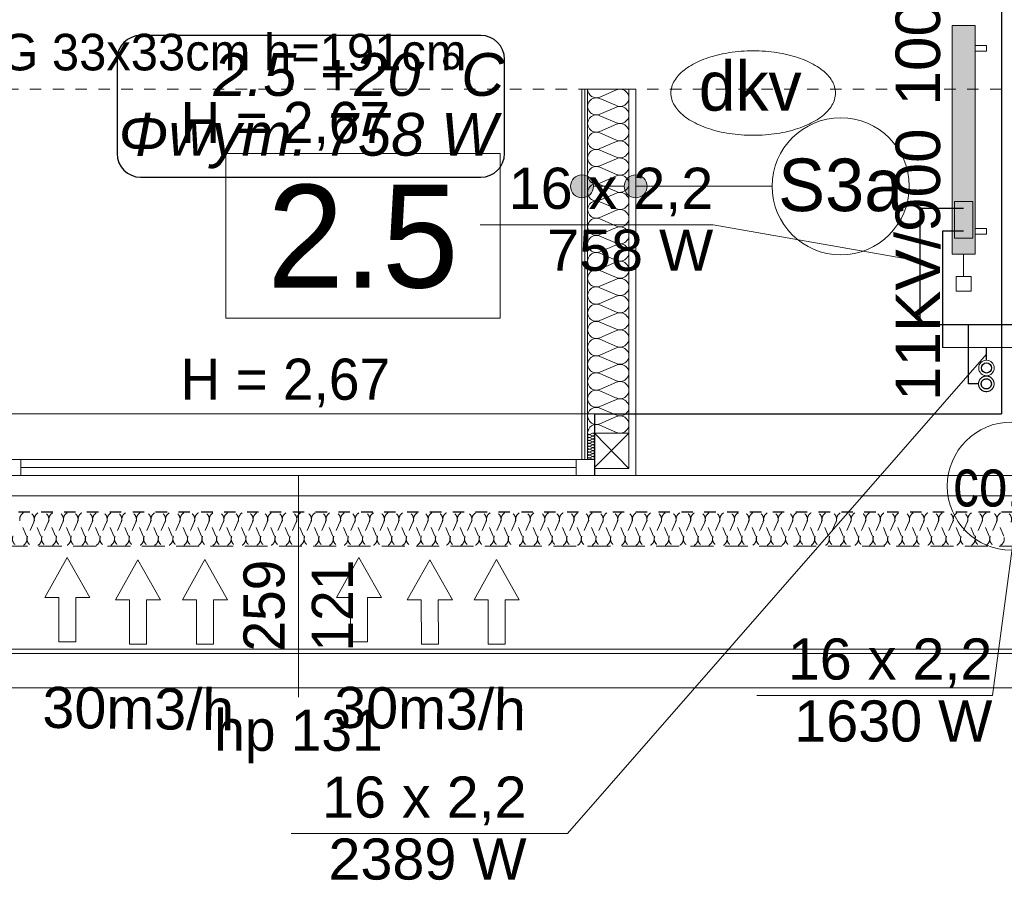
# Model space of a CAD drawing. Header units: millimetres. Extents: x -17429 to 155243, y -2908 to 188569.
# Tile 96 of 113: x 6900 to 11207, y 129854 to 133620. Entities that reach past the tile are written whole.
import ezdxf
from ezdxf.lldxf.tags import DXFTag

# ---------------------------------------------------------------- set-up
doc = ezdxf.new("R2010")
doc.units = ezdxf.units.MM
doc.header["$MEASUREMENT"] = 0
for name, pattern in [('Hidden Line', [100, 50, -50]), ('Hidden Line copy', [80, 40, -40]), ('Krawędzie ukryte', [150, 100, -50]), ('PHANTOM', [2.5, 1.25, -0.25, 0.25, -0.25, 0.25, -0.25])]:
    doc.linetypes.add(name, pattern=pattern)
doc.layers.get('0').update_dxf_attribs({"lineweight": 5})
for name, color, linetype in [('#opisy', 7, 'Continuous'), ('#podkład', 252, 'Continuous'), ('Arch ocieplenie', 252, 'Continuous'), ('Arch opisy', 252, 'Continuous'), ('IS_Armatura_podłączeniowa_grz._dolnozas.', 255, 'SOLID'), ('IS_Armatura_Therm', 7, 'SOLID'), ('IS_Grafika', 7, 'SOLID'), ('IS_Grzejniki_Plan_rzut', 7, 'SOLID'), ('IS_Opisy_działek_Therm', 7, 'SOLID'), ('IS_Powrót', 5, 'DASH'), ('IS_Text_Konstrukcji', 7, 'Continuous'), ('IS_Text_Odbiornikow_Therm', 7, 'Continuous'), ('IS_Zasilanie', 1, 'SOLID')]:
    doc.layers.add(name, color=color, linetype=linetype)
for name, color, linetype, lineweight in [('#piony', 7, 'Continuous', 5), ('Arch ocieplenie_Nr_Pióra__24', 252, 'Continuous', 13), ('Arch opisy_Nr_Pióra__1', 252, 'Continuous', 25), ('Arch opisy_Nr_Pióra__21', 252, 'Continuous', 13), ('Arch ściany działowe_Nr_Pióra__5', 7, 'Continuous', 13), ('INWENT DACH_Nr_Pióra__21', 7, 'Continuous', 13), ('INWENT OPISY_Nr_Pióra__21', 252, 'Continuous', 13), ('INWENT OPISY_Nr_Pióra__7', 252, 'Continuous', 13), ('INWENT. OKNA_Nr_Pióra__5', 7, 'Continuous', 13), ('INWENT.ŚCIANY_Nr_Pióra__1', 252, 'Continuous', 25), ('INWENT.ŚCIANY_Nr_Pióra__21', 7, 'Continuous', 13)]:
    doc.layers.add(name, color=color, linetype=linetype, lineweight=lineweight)
doc.layers.add('arch izolacje_Nr_Pióra__3', color=7, linetype='Continuous', lineweight=13, true_color=0xff6600)
doc.layers.add('Arch ocieplenie_Nr_Pióra__22', color=7, linetype='Continuous', lineweight=9, true_color=0x7f7f7f)
doc.styles.add('ARIAL', font='arial.ttf', dxfattribs={"width": 0.75})
doc.styles.add('GENERATED_STYLE_2', font='txt')
doc.styles.add('GENERATED_STYLE_3', font='txt')
doc.styles.add('GENERATED_STYLE_4', font='txt')
doc.styles.add('GENERATED_STYLE_6', font='txt')
doc.styles.add('MtXpl_Arial', font='txt', dxfattribs={"height": 0.2})
doc.styles.get("Standard").update_dxf_attribs({"font": 'arial.ttf', "bigfont": 'BIGFONT.SHX'})
tags = doc.linetypes.add('DASH', pattern=[15, 10, -5]).pattern_tags.tags
tags[6:7] = [DXFTag(74, 4), DXFTag(75, 0), DXFTag(340, '0'), DXFTag(46, 0.0), DXFTag(50, 0.0), DXFTag(44, 0.0), DXFTag(45, 0.0)]
tags[4:5] = [DXFTag(74, 4), DXFTag(75, 0), DXFTag(340, '0'), DXFTag(46, 0.0), DXFTag(50, 0.0), DXFTag(44, 0.0), DXFTag(45, 0.0)]
tags = doc.linetypes.add('SOLID', pattern=[10, 10, 0]).pattern_tags.tags
tags[6:7] = [DXFTag(74, 4), DXFTag(75, 0), DXFTag(340, '0'), DXFTag(46, 0.0), DXFTag(50, 0.0), DXFTag(44, 0.0), DXFTag(45, 0.0)]
tags[4:5] = [DXFTag(74, 4), DXFTag(75, 0), DXFTag(340, '0'), DXFTag(46, 0.0), DXFTag(50, 0.0), DXFTag(44, 0.0), DXFTag(45, 0.0)]

# ---------------------------------------------------------------- blocks, each defined once
blk = doc.blocks.new('Izolacja cieplna 14_123', base_point=(32134.1, 131465.8))
at = {"layer": 'Arch ocieplenie_Nr_Pióra__22', "linetype": 'Hidden Line copy'}
for p, q in [((6929, 131360.5), (6902.4, 131421.1)), ((6960.9, 131421.1), (6934.4, 131360.5)), ((6992.8, 131360.5), (6966.3, 131421.1)), ((7024.7, 131421.1), (6998.2, 131360.5)), ((7056.6, 131360.5), (7030.1, 131421.1)), ((7088.5, 131421.1), (7062, 131360.5)), ((7120.4, 131360.5), (7093.9, 131421.1)), ((7152.3, 131421.1), (7125.8, 131360.5)), ((7184.2, 131360.5), (7157.7, 131421.1)), ((7216.1, 131421.1), (7189.6, 131360.5)), ((7248, 131360.5), (7221.5, 131421.1)), ((7279.9, 131421.1), (7253.4, 131360.5)), ((7311.8, 131360.5), (7285.3, 131421.1)), ((7343.7, 131421.1), (7317.2, 131360.5)), ((7375.6, 131360.5), (7349.1, 131421.1)), ((7407.5, 131421.1), (7381, 131360.5)), ((7439.4, 131360.5), (7412.9, 131421.1)), ((7471.3, 131421.1), (7444.8, 131360.5)), ((7503.2, 131360.5), (7476.7, 131421.1)), ((7535.1, 131421.1), (7508.6, 131360.5)), ((7567, 131360.5), (7540.5, 131421.1)), ((7598.9, 131421.1), (7572.4, 131360.5)), ((7630.8, 131360.5), (7604.3, 131421.1)), ((7662.7, 131421.1), (7636.2, 131360.5)), ((7694.6, 131360.5), (7668.1, 131421.1)), ((7726.5, 131421.1), (7700, 131360.5)), ((7758.4, 131360.5), (7731.9, 131421.1)), ((7790.3, 131421.1), (7763.8, 131360.5)), ((7822.2, 131360.5), (7795.7, 131421.1)), ((7854.1, 131421.1), (7827.6, 131360.5)), ((7886, 131360.5), (7859.5, 131421.1)), ((7917.9, 131421.1), (7891.4, 131360.5)), ((7949.8, 131360.5), (7923.3, 131421.1)), ((7981.7, 131421.1), (7955.2, 131360.5)), ((8013.7, 131360.5), (7987.1, 131421.1)), ((8045.6, 131421.1), (8019, 131360.5)), ((8077.5, 131360.5), (8050.9, 131421.1)), ((8109.4, 131421.1), (8082.8, 131360.5)), ((8141.3, 131360.5), (8114.7, 131421.1)), ((8173.2, 131421.1), (8146.6, 131360.5)), ((8205.1, 131360.5), (8178.5, 131421.1)), ((8237, 131421.1), (8210.4, 131360.5)), ((8268.9, 131360.5), (8242.3, 131421.1)), ((8300.8, 131421.1), (8274.2, 131360.5)), ((8332.7, 131360.5), (8306.1, 131421.1)), ((8364.6, 131421.1), (8338, 131360.5)), ((8396.5, 131360.5), (8369.9, 131421.1)), ((8428.4, 131421.1), (8401.8, 131360.5)), ((8460.3, 131360.5), (8433.7, 131421.1)), ((8492.2, 131421.1), (8465.6, 131360.5)), ((8524.1, 131360.5), (8497.5, 131421.1)), ((8556, 131421.1), (8529.4, 131360.5)), ((8587.9, 131360.5), (8561.3, 131421.1)), ((8619.8, 131421.1), (8593.2, 131360.5)), ((8651.7, 131360.5), (8625.1, 131421.1)), ((8683.6, 131421.1), (8657, 131360.5)), ((8715.5, 131360.5), (8688.9, 131421.1)), ((8747.4, 131421.1), (8720.9, 131360.5)), ((8779.3, 131360.5), (8752.8, 131421.1)), ((8811.2, 131421.1), (8784.7, 131360.5)), ((8843.1, 131360.5), (8816.6, 131421.1)), ((8875, 131421.1), (8848.5, 131360.5)), ((8906.9, 131360.5), (8880.4, 131421.1)), ((8938.8, 131421.1), (8912.3, 131360.5)), ((8970.7, 131360.5), (8944.2, 131421.1)), ((9002.6, 131421.1), (8976.1, 131360.5)), ((9034.5, 131360.5), (9008, 131421.1)), ((9066.4, 131421.1), (9039.9, 131360.5)), ((9098.3, 131360.5), (9071.8, 131421.1)), ((9130.2, 131421.1), (9103.7, 131360.5)), ((9162.1, 131360.5), (9135.6, 131421.1)), ((9194, 131421.1), (9167.5, 131360.5)), ((9225.9, 131360.5), (9199.4, 131421.1)), ((9257.8, 131421.1), (9231.3, 131360.5)), ((9289.7, 131360.5), (9263.2, 131421.1)), ((9321.6, 131421.1), (9295.1, 131360.5)), ((9353.5, 131360.5), (9327, 131421.1)), ((9385.4, 131421.1), (9358.9, 131360.5)), ((9417.3, 131360.5), (9390.8, 131421.1)), ((9449.2, 131421.1), (9422.7, 131360.5)), ((9481.1, 131360.5), (9454.6, 131421.1)), ((9513, 131421.1), (9486.5, 131360.5)), ((9544.9, 131360.5), (9518.4, 131421.1)), ((9576.8, 131421.1), (9550.3, 131360.5)), ((9608.7, 131360.5), (9582.2, 131421.1)), ((9640.6, 131421.1), (9614.1, 131360.5)), ((9672.5, 131360.5), (9646, 131421.1)), ((9704.4, 131421.1), (9677.9, 131360.5)), ((9736.3, 131360.5), (9709.8, 131421.1)), ((9768.2, 131421.1), (9741.7, 131360.5)), ((9800.1, 131360.5), (9773.6, 131421.1)), ((9832.1, 131421.1), (9805.5, 131360.5)), ((9864, 131360.5), (9837.4, 131421.1)), ((9895.9, 131421.1), (9869.3, 131360.5)), ((9927.8, 131360.5), (9901.2, 131421.1)), ((9959.7, 131421.1), (9933.1, 131360.5)), ((9991.6, 131360.5), (9965, 131421.1)), ((10023.5, 131421.1), (9996.9, 131360.5)), ((10055.4, 131360.5), (10028.8, 131421.1)), ((10087.3, 131421.1), (10060.7, 131360.5)), ((10119.2, 131360.5), (10092.6, 131421.1)), ((10151.1, 131421.1), (10124.5, 131360.5)), ((10183, 131360.5), (10156.4, 131421.1)), ((10214.9, 131421.1), (10188.3, 131360.5)), ((10246.8, 131360.5), (10220.2, 131421.1)), ((10278.7, 131421.1), (10252.1, 131360.5)), ((10310.6, 131360.5), (10284, 131421.1)), ((10342.5, 131421.1), (10315.9, 131360.5)), ((10374.4, 131360.5), (10347.8, 131421.1)), ((10406.3, 131421.1), (10379.7, 131360.5)), ((10438.2, 131360.5), (10411.6, 131421.1)), ((10470.1, 131421.1), (10443.5, 131360.5)), ((10502, 131360.5), (10475.4, 131421.1)), ((10533.9, 131421.1), (10507.3, 131360.5)), ((10565.8, 131360.5), (10539.3, 131421.1)), ((10597.7, 131421.1), (10571.2, 131360.5)), ((10629.6, 131360.5), (10603.1, 131421.1)), ((10661.5, 131421.1), (10635, 131360.5)), ((10693.4, 131360.5), (10666.9, 131421.1)), ((10725.3, 131421.1), (10698.8, 131360.5)), ((10757.2, 131360.5), (10730.7, 131421.1)), ((10789.1, 131421.1), (10762.6, 131360.5)), ((10821, 131360.5), (10794.5, 131421.1)), ((10852.9, 131421.1), (10826.4, 131360.5)), ((10884.8, 131360.5), (10858.3, 131421.1)), ((10916.7, 131421.1), (10890.2, 131360.5)), ((10948.6, 131360.5), (10922.1, 131421.1)), ((10980.5, 131421.1), (10954, 131360.5)), ((11012.4, 131360.5), (10985.9, 131421.1)), ((11044.3, 131421.1), (11017.8, 131360.5)), ((11076.2, 131360.5), (11049.7, 131421.1)), ((11108.1, 131421.1), (11081.6, 131360.5)), ((11140, 131360.5), (11113.5, 131421.1)), ((11171.9, 131421.1), (11145.4, 131360.5)), ((11203.8, 131360.5), (11177.3, 131421.1))]:
    blk.add_line(p, q, dxfattribs=at)
for centre, start, end in [((6931.7, 131433.9), 336.3487, 203.6513), ((6995.5, 131433.9), 336.3487, 203.6513), ((7059.3, 131433.9), 336.3487, 203.6513), ((7123.1, 131433.9), 336.3487, 203.6513), ((7186.9, 131433.9), 336.3487, 203.6513), ((7250.7, 131433.9), 336.3487, 203.6513), ((7314.5, 131433.9), 336.3487, 203.6513), ((7378.3, 131433.9), 336.3487, 203.6513), ((7442.1, 131433.9), 336.3487, 203.6513), ((7505.9, 131433.9), 336.3487, 203.6513), ((7569.7, 131433.9), 336.3487, 203.6513), ((7633.5, 131433.9), 336.3487, 203.6513), ((7697.3, 131433.9), 336.3487, 203.6513), ((7761.1, 131433.9), 336.3487, 203.6513), ((7824.9, 131433.9), 336.3487, 203.6513), ((7888.7, 131433.9), 336.3487, 203.6513), ((7952.5, 131433.9), 336.3487, 203.6513), ((8016.3, 131433.9), 336.3487, 203.6513), ((8080.1, 131433.9), 336.3487, 203.6513), ((8143.9, 131433.9), 336.3487, 203.6513), ((8207.7, 131433.9), 336.3487, 203.6513), ((8271.5, 131433.9), 336.3487, 203.6513), ((8335.3, 131433.9), 336.3487, 203.6513), ((8399.2, 131433.9), 336.3487, 203.6513), ((8463, 131433.9), 336.3487, 203.6513), ((8526.8, 131433.9), 336.3487, 203.6513), ((8590.6, 131433.9), 336.3487, 203.6513), ((8654.4, 131433.9), 336.3487, 203.6513), ((8718.2, 131433.9), 336.3487, 203.6513), ((8782, 131433.9), 336.3487, 203.6513), ((8845.8, 131433.9), 336.3487, 203.6513), ((8909.6, 131433.9), 336.3487, 203.6513), ((8973.4, 131433.9), 336.3487, 203.6513), ((9037.2, 131433.9), 336.3487, 203.6513), ((9101, 131433.9), 336.3487, 203.6513), ((9164.8, 131433.9), 336.3487, 203.6513), ((9228.6, 131433.9), 336.3487, 203.6513), ((9292.4, 131433.9), 336.3487, 203.6513), ((9356.2, 131433.9), 336.3487, 203.6513), ((9420, 131433.9), 336.3487, 203.6513), ((9483.8, 131433.9), 336.3487, 203.6513), ((9547.6, 131433.9), 336.3487, 203.6513), ((9611.4, 131433.9), 336.3487, 203.6513), ((9675.2, 131433.9), 336.3487, 203.6513), ((9739, 131433.9), 336.3487, 203.6513), ((9802.8, 131433.9), 336.3487, 203.6513), ((9866.6, 131433.9), 336.3487, 203.6513), ((9930.4, 131433.9), 336.3487, 203.6513), ((9994.2, 131433.9), 336.3487, 203.6513), ((10058, 131433.9), 336.3487, 203.6513), ((10121.8, 131433.9), 336.3487, 203.6513), ((10185.7, 131433.9), 336.3487, 203.6513), ((10249.5, 131433.9), 336.3487, 203.6513), ((10313.3, 131433.9), 336.3487, 203.6513), ((10377.1, 131433.9), 336.3487, 203.6513), ((10440.9, 131433.9), 336.3487, 203.6513), ((10504.7, 131433.9), 336.3487, 203.6513), ((10568.5, 131433.9), 336.3487, 203.6513), ((10632.3, 131433.9), 336.3487, 203.6513), ((10696.1, 131433.9), 336.3487, 203.6513), ((10759.9, 131433.9), 336.3487, 203.6513), ((10823.7, 131433.9), 336.3487, 203.6513), ((10887.5, 131433.9), 336.3487, 203.6513), ((10951.3, 131433.9), 336.3487, 203.6513), ((11015.1, 131433.9), 336.3487, 203.6513), ((11078.9, 131433.9), 336.3487, 203.6513), ((11142.7, 131433.9), 336.3487, 203.6513), ((11206.5, 131433.9), 336.3487, 203.6513), ((6899.8, 131347.7), 156.3487, 23.6512), ((6963.6, 131347.7), 156.3487, 23.6512), ((7027.4, 131347.7), 156.3487, 23.6512), ((7091.2, 131347.7), 156.3487, 23.6512), ((7155, 131347.7), 156.3487, 23.6512), ((7218.8, 131347.7), 156.3487, 23.6512), ((7282.6, 131347.7), 156.3487, 23.6512), ((7346.4, 131347.7), 156.3487, 23.6512), ((7410.2, 131347.7), 156.3487, 23.6512), ((7474, 131347.7), 156.3487, 23.6512), ((7537.8, 131347.7), 156.3487, 23.6512), ((7601.6, 131347.7), 156.3487, 23.6512), ((7665.4, 131347.7), 156.3487, 23.6512), ((7729.2, 131347.7), 156.3487, 23.6512), ((7793, 131347.7), 156.3487, 23.6512), ((7856.8, 131347.7), 156.3487, 23.6512), ((7920.6, 131347.7), 156.3487, 23.6512), ((7984.4, 131347.7), 156.3487, 23.6512), ((8048.2, 131347.7), 156.3487, 23.6512), ((8112, 131347.7), 156.3487, 23.6512), ((8175.8, 131347.7), 156.3487, 23.6512), ((8239.6, 131347.7), 156.3487, 23.6512), ((8303.4, 131347.7), 156.3487, 23.6512), ((8367.3, 131347.7), 156.3487, 23.6512), ((8431.1, 131347.7), 156.3487, 23.6512), ((8494.9, 131347.7), 156.3487, 23.6512), ((8558.7, 131347.7), 156.3487, 23.6512), ((8622.5, 131347.7), 156.3487, 23.6512), ((8686.3, 131347.7), 156.3487, 23.6512), ((8750.1, 131347.7), 156.3487, 23.6512), ((8813.9, 131347.7), 156.3487, 23.6512), ((8877.7, 131347.7), 156.3487, 23.6512), ((8941.5, 131347.7), 156.3487, 23.6512), ((9005.3, 131347.7), 156.3487, 23.6512), ((9069.1, 131347.7), 156.3487, 23.6512), ((9132.9, 131347.7), 156.3487, 23.6512), ((9196.7, 131347.7), 156.3487, 23.6512), ((9260.5, 131347.7), 156.3487, 23.6512), ((9324.3, 131347.7), 156.3487, 23.6512), ((9388.1, 131347.7), 156.3487, 23.6512), ((9451.9, 131347.7), 156.3487, 23.6512), ((9515.7, 131347.7), 156.3487, 23.6512), ((9579.5, 131347.7), 156.3487, 23.6512), ((9643.3, 131347.7), 156.3487, 23.6512), ((9707.1, 131347.7), 156.3487, 23.6512), ((9770.9, 131347.7), 156.3487, 23.6512), ((9834.7, 131347.7), 156.3487, 23.6512), ((9898.5, 131347.7), 156.3487, 23.6512), ((9962.3, 131347.7), 156.3487, 23.6512), ((10026.1, 131347.7), 156.3487, 23.6512), ((10089.9, 131347.7), 156.3487, 23.6512), ((10153.7, 131347.7), 156.3487, 23.6512), ((10217.6, 131347.7), 156.3487, 23.6512), ((10281.4, 131347.7), 156.3487, 23.6512), ((10345.2, 131347.7), 156.3487, 23.6512), ((10409, 131347.7), 156.3487, 23.6512), ((10472.8, 131347.7), 156.3487, 23.6512), ((10536.6, 131347.7), 156.3487, 23.6512), ((10600.4, 131347.7), 156.3487, 23.6512), ((10664.2, 131347.7), 156.3487, 23.6512), ((10728, 131347.7), 156.3487, 23.6512), ((10791.8, 131347.7), 156.3487, 23.6512), ((10855.6, 131347.7), 156.3487, 23.6512), ((10919.4, 131347.7), 156.3487, 23.6512), ((10983.2, 131347.7), 156.3487, 23.6512), ((11047, 131347.7), 156.3487, 23.6512), ((11110.8, 131347.7), 156.3487, 23.6512), ((11174.6, 131347.7), 156.3487, 23.6512)]:
    blk.add_arc(centre, 31.9, start, end, dxfattribs=at)
blk = doc.blocks.new('Izolacja cieplna 14_264', base_point=(9384.1, 131810.9))
at = {"layer": 'Arch ocieplenie_Nr_Pióra__24', "linetype": 'Continuous'}
for p, q in [((9437.7, 133281.4), (9510.4, 133312.7)), ((9510.4, 133243.8), (9437.7, 133275.1)), ((9437.7, 133206.1), (9510.4, 133237.4)), ((9510.4, 133168.5), (9437.7, 133199.8)), ((9437.7, 133130.9), (9510.4, 133162.2)), ((9510.4, 133093.3), (9437.7, 133124.6)), ((9437.7, 133055.6), (9510.4, 133086.9)), ((9510.4, 133018), (9437.7, 133049.3)), ((9437.7, 132980.4), (9510.4, 133011.7)), ((9510.4, 132942.8), (9437.7, 132974.1)), ((9437.7, 132905.1), (9510.4, 132936.4)), ((9510.4, 132867.5), (9437.7, 132898.8)), ((9437.7, 132829.9), (9510.4, 132861.2)), ((9510.4, 132792.3), (9437.7, 132823.6)), ((9437.7, 132754.6), (9510.4, 132785.9)), ((9510.4, 132717), (9437.7, 132748.3)), ((9437.7, 132679.4), (9510.4, 132710.7)), ((9510.4, 132641.8), (9437.7, 132673.1)), ((9437.7, 132604.1), (9510.4, 132635.4)), ((9510.4, 132566.5), (9437.7, 132597.8)), ((9437.7, 132528.9), (9510.4, 132560.2)), ((9510.4, 132491.3), (9437.7, 132522.6)), ((9437.7, 132453.6), (9510.4, 132484.9)), ((9510.4, 132416), (9437.7, 132447.3)), ((9437.7, 132378.4), (9510.4, 132409.7)), ((9510.4, 132340.8), (9437.7, 132372.1)), ((9437.7, 132303.1), (9510.4, 132334.4)), ((9510.4, 132265.5), (9437.7, 132296.8)), ((9437.7, 132227.9), (9510.4, 132259.2)), ((9510.4, 132190.3), (9437.7, 132221.6)), ((9437.7, 132152.6), (9510.4, 132183.9)), ((9510.4, 132115), (9437.7, 132146.3)), ((9437.7, 132077.4), (9510.4, 132108.7)), ((9510.4, 132039.8), (9437.7, 132071.1)), ((9437.7, 132002.1), (9510.4, 132033.4)), ((9510.4, 131964.5), (9437.7, 131995.8)), ((9437.7, 131926.9), (9510.4, 131958.2)), ((9510.4, 131889.3), (9437.7, 131920.6)), ((9437.7, 131851.6), (9510.4, 131882.9)), ((9510.4, 131814), (9437.7, 131845.3))]:
    blk.add_line(p, q, dxfattribs=at)
for centre, start_param, end_param in [((9422.4, 133315.9), 0, 1.983589), ((9525.8, 133278.2), 1.158003, 5.125183), ((9422.4, 133240.6), 4.299595, 8.266774), ((9525.8, 133203), 1.158003, 5.125183), ((9422.4, 133165.4), 4.299595, 8.266774), ((9525.8, 133127.7), 1.158003, 5.125183), ((9422.4, 133090.1), 4.299595, 8.266774), ((9525.8, 133052.5), 1.158003, 5.125183), ((9422.4, 133014.9), 4.299595, 8.266774), ((9525.8, 132977.2), 1.158003, 5.125183), ((9422.4, 132939.6), 4.299595, 8.266774), ((9525.8, 132902), 1.158003, 5.125183), ((9422.4, 132864.4), 4.299595, 8.266774), ((9525.8, 132826.7), 1.158003, 5.125183), ((9422.4, 132789.1), 4.299595, 8.266774), ((9525.8, 132751.5), 1.158003, 5.125183), ((9422.4, 132713.9), 4.299595, 8.266774), ((9525.8, 132676.2), 1.158003, 5.125183), ((9422.4, 132638.6), 4.299595, 8.266774), ((9422.4, 132563.4), 4.299595, 8.266774), ((9525.8, 132601), 1.158003, 5.125183), ((9525.8, 132525.7), 1.158003, 5.125183), ((9422.4, 132488.1), 4.299595, 8.266774), ((9525.8, 132450.5), 1.158003, 5.125183), ((9422.4, 132412.9), 4.299595, 8.266774), ((9525.8, 132375.2), 1.158003, 5.125183), ((9422.4, 132337.6), 4.299595, 8.266774), ((9422.4, 132262.4), 4.299595, 8.266774), ((9525.8, 132300), 1.158003, 5.125183), ((9525.8, 132224.7), 1.158003, 5.125183), ((9422.4, 132187.1), 4.299595, 8.266774), ((9525.8, 132149.5), 1.158003, 5.125183), ((9422.4, 132111.9), 4.299595, 8.266774), ((9525.8, 132074.2), 1.158003, 5.125183), ((9422.4, 132036.6), 4.299595, 8.266774), ((9422.4, 131961.4), 4.299595, 8.266774), ((9525.8, 131999), 1.158003, 5.125183), ((9525.8, 131923.7), 1.158003, 5.125183), ((9422.4, 131886.1), 4.299595, 8.266774), ((9525.8, 131848.5), 1.158003, 5.125183), ((9422.4, 131810.9), 4.299596, 6.283185)]:
    blk.add_ellipse(centre, major_axis=(-38.3, 0), ratio=0.982836, start_param=start_param, end_param=end_param, dxfattribs=at)
blk = doc.blocks.new('Izolacja cieplna 14_265', base_point=(9384.1, 131695.9))
at = {"layer": 'Arch ocieplenie_Nr_Pióra__24', "linetype": 'Continuous'}
for p, q in [((9393, 131805), (9405.1, 131810.3)), ((9405.1, 131798.6), (9393, 131803.9)), ((9393, 131792.2), (9405.1, 131797.5)), ((9405.1, 131785.8), (9393, 131791.2)), ((9393, 131779.4), (9405.1, 131784.8)), ((9405.1, 131773.1), (9393, 131778.4)), ((9393, 131766.7), (9405.1, 131772)), ((9405.1, 131760.3), (9393, 131765.6)), ((9393, 131753.9), (9405.1, 131759.2)), ((9405.1, 131747.5), (9393, 131752.8)), ((9393, 131741.1), (9405.1, 131746.4)), ((9405.1, 131734.7), (9393, 131740)), ((9393, 131728.3), (9405.1, 131733.7)), ((9405.1, 131721.9), (9393, 131727.3)), ((9393, 131715.6), (9405.1, 131720.9)), ((9405.1, 131709.2), (9393, 131714.5)), ((9393, 131702.8), (9405.1, 131708.1)), ((9405.1, 131696.4), (9393, 131701.7))]:
    blk.add_line(p, q, dxfattribs=at)
for centre, start_param, end_param in [((9390.4, 131798.1), 5.870392, 9.837571), ((9390.4, 131785.3), 5.870392, 9.837571), ((9390.4, 131810.9), 1.570796, 3.554385), ((9407.7, 131804.5), 2.728799, 6.695979), ((9407.7, 131791.7), 2.728799, 6.695979), ((9390.4, 131772.5), 5.870392, 9.837571), ((9390.4, 131759.7), 5.870392, 9.837571), ((9390.4, 131747), 5.870392, 9.837571), ((9407.7, 131778.9), 2.728799, 6.695979), ((9407.7, 131766.1), 2.728799, 6.695979), ((9407.7, 131753.4), 2.728799, 6.695979), ((9407.7, 131740.6), 2.728799, 6.695979), ((9390.4, 131734.2), 5.870392, 9.837571), ((9390.4, 131721.4), 5.870392, 9.837571), ((9390.4, 131708.6), 5.870392, 9.837571), ((9390.4, 131695.9), 5.870392, 7.853982), ((9407.7, 131727.8), 2.728799, 6.695979), ((9407.7, 131715), 2.728799, 6.695979), ((9407.7, 131702.2), 2.728799, 6.695979)]:
    blk.add_ellipse(centre, major_axis=(0, 6.39), ratio=0.998662, start_param=start_param, end_param=end_param, dxfattribs=at)
blk = doc.blocks.new('Linia_124', base_point=(9359.1, 132890.8))
at = {"layer": 'Arch opisy_Nr_Pióra__21', "linetype": 'Continuous'}
for points in [[(9409.1, 132890.8), (9405.3, 132909.9), (9394.4, 132926.1), (9378.2, 132937), (9359.1, 132940.8), (9339.9, 132937), (9323.7, 132926.1), (9312.9, 132909.9), (9309.1, 132890.8), (9312.9, 132871.6), (9323.7, 132855.4), (9339.9, 132844.6), (9359.1, 132840.8), (9378.2, 132844.6), (9394.4, 132855.4), (9405.3, 132871.6)], [(9644.1, 132890.8), (9640.3, 132909.9), (9629.4, 132926.1), (9613.2, 132937), (9594.1, 132940.8), (9574.9, 132937), (9558.7, 132926.1), (9547.9, 132909.9), (9544.1, 132890.8), (9547.9, 132871.6), (9558.7, 132855.4), (9574.9, 132844.6), (9594.1, 132840.8), (9613.2, 132844.6), (9629.4, 132855.4), (9640.3, 132871.6)]]:
    blk.add_hatch(color=256, dxfattribs=at).paths.add_polyline_path(points, flags=0)
blk.add_line((9409.1, 132890.8), (9544.1, 132890.8), dxfattribs=at)
for centre in [(9359.1, 132890.8), (9594.1, 132890.8)]:
    blk.add_circle(centre, 50, dxfattribs=at)
blk = doc.blocks.new('Linia_125', base_point=(9598.1, 132890.8))
at = {"layer": 'Arch opisy_Nr_Pióra__21', "linetype": 'Continuous'}
blk.add_line((9598.1, 132890.8), (10191, 132890.8), dxfattribs=at)
blk.add_circle((10491, 132890.8), 300, dxfattribs=at)
blk = doc.blocks.new('piwnica')
at = {"layer": 'arch izolacje_Nr_Pióra__3', "color": 252, "linetype": 'Krawędzie ukryte'}
blk.add_line((32134.1, 131315.9), (-11060.9, 131315.9), dxfattribs=at)
at = {"layer": 'Arch ocieplenie_Nr_Pióra__24', "color": 252, "linetype": 'Continuous'}
for p, q in [((9564.1, 131655.9), (9564.1, 133315.9)), ((9414.1, 131660.9), (9414.1, 131810.9)), ((9414.1, 131810.9), (9564.1, 131810.9)), ((9564.1, 131810.9), (9414.1, 131660.9)), ((9414.1, 131810.9), (9564.1, 131655.9)), ((9414.1, 131655.9), (9564.1, 131655.9))]:
    blk.add_line(p, q, dxfattribs=at)
at = {"layer": 'Arch opisy_Nr_Pióra__21', "color": 252, "linetype": 'Continuous'}
for p, q in [((9000.9, 133034.1), (7800.9, 133034.1)), ((7800.9, 133034.1), (7800.9, 132314.1)), ((9000.9, 132314.1), (9000.9, 133034.1)), ((7800.9, 132314.1), (9000.9, 132314.1))]:
    blk.add_line(p, q, dxfattribs=at)
at = {"layer": 'Arch ściany działowe_Nr_Pióra__5', "color": 252, "linetype": 'Continuous'}
for p, q in [((9359.1, 133315.9), (9359.1, 131695.9)), ((9371.6, 133315.9), (9359.1, 133315.9)), ((9371.6, 133315.9), (9371.6, 131695.9)), ((9384.1, 133315.9), (9371.6, 133315.9)), ((9371.6, 131695.9), (9371.6, 133315.9)), ((9384.1, 131695.9), (9384.1, 133315.9)), ((9359.1, 131695.9), (9371.6, 131695.9)), ((9371.6, 131695.9), (9384.1, 131695.9))]:
    blk.add_line(p, q, dxfattribs=at)
at = {"layer": 'INWENT DACH_Nr_Pióra__21', "color": 252, "linetype": 'Hidden Line'}
for p, q in [((11194.1, 133315.9), (5824.1, 133315.9)), ((9359.1, 133315.9), (9359.1, 131895.9))]:
    blk.add_line(p, q, dxfattribs=at)
at = {"layer": 'INWENT DACH_Nr_Pióra__21', "color": 252, "linetype": 'Continuous'}
for p, q in [((-11505.9, 131625.9), (32584.1, 131625.9)), ((-11505.9, 131535.9), (32584.1, 131535.9)), ((-11505.9, 130865.9), (32584.1, 130865.9)), ((-11505.9, 130845.9), (32584.1, 130845.9)), ((-11505.9, 130695.9), (32584.1, 130695.9))]:
    blk.add_line(p, q, dxfattribs=at)
at = {"layer": 'INWENT OPISY_Nr_Pióra__21', "color": 252, "linetype": 'Continuous'}
blk.add_line((8119.1, 131625.9), (8119.1, 130655.9), dxfattribs=at)
at = {"layer": 'INWENT. OKNA_Nr_Pióra__5', "color": 252, "linetype": 'Continuous'}
for p, q in [((9414.1, 131695.9), (6824.1, 131695.9)), ((6904.1, 131625.9), (6904.1, 131695.9)), ((6904.1, 131660.9), (9334.1, 131660.9)), ((9334.1, 131625.9), (9334.1, 131695.9)), ((9414.1, 131625.9), (9414.1, 131695.9)), ((6824.1, 131625.9), (9414.1, 131625.9))]:
    blk.add_line(p, q, dxfattribs=at)
at = {"layer": 'INWENT.ŚCIANY_Nr_Pióra__1', "color": 252, "linetype": 'Continuous'}
for p, q in [((11194.1, 133925.9), (11194.1, 131895.9)), ((9414.1, 131895.9), (9414.1, 131625.9)), ((9414.1, 131895.9), (11194.1, 131895.9))]:
    blk.add_line(p, q, dxfattribs=at)
at = {"layer": 'INWENT.ŚCIANY_Nr_Pióra__1', "color": 252, "linetype": 'Hidden Line'}
blk.add_line((-10905.9, 131465.9), (31984.1, 131465.9), dxfattribs=at)
at = {"layer": 'INWENT.ŚCIANY_Nr_Pióra__21', "color": 252, "linetype": 'Continuous'}
for p, q in [((9359.1, 133315.9), (9594.1, 133315.9)), ((9594.1, 133315.9), (9594.1, 131625.9)), ((6824.1, 131895.9), (9414.1, 131895.9)), ((6824.1, 131625.9), (9414.1, 131625.9))]:
    blk.add_line(p, q, dxfattribs=at)
at = {"layer": 'Arch ocieplenie', "color": 252, "linetype": 'Continuous', "lineweight": 9}
for name, p in [('Izolacja cieplna 14_264', (9384.1, 131810.9)), ('Izolacja cieplna 14_265', (9384.1, 131695.9))]:
    blk.add_blockref(name, p, dxfattribs=at)
at = {"layer": 'Arch ocieplenie', "color": 252, "linetype": 'Hidden Line copy', "lineweight": 9}
blk.add_blockref('Izolacja cieplna 14_123', (32134.1, 131465.8), dxfattribs=at)
at = {"layer": 'Arch opisy', "color": 252, "linetype": 'Continuous'}
for name, p in [('Linia_125', (9598.1, 132890.8)), ('Linia_124', (9359.1, 132890.8))]:
    blk.add_blockref(name, p, dxfattribs=at)
at = {"layer": 'Arch opisy_Nr_Pióra__1', "color": 252, "linetype": 'Continuous'}
for s, insert, char_height, attachment_point, style in [('{2.5}', (8400.9, 132441.4), 450, 8, 'GENERATED_STYLE_3'), ('{S3a}', (10491, 133012.2), 230, 2, 'GENERATED_STYLE_4')]:
    blk.add_mtext(s, dxfattribs=dict(at, insert=insert, char_height=char_height, attachment_point=attachment_point, style=style))
at = {"layer": 'INWENT OPISY_Nr_Pióra__21', "color": 252, "linetype": 'Continuous', "char_height": 180, "attachment_point": 2, "style": 'GENERATED_STYLE_2'}
for s, insert in [('{H = 2,67}', (8061.6, 133260.2)), ('{H = 2,67}', (8061.6, 132136.7)), ('{hp 131}', (8119.1, 130600.6))]:
    blk.add_mtext(s, dxfattribs=dict(at, insert=insert))
at = {"layer": 'INWENT OPISY_Nr_Pióra__21', "color": 252, "linetype": 'Continuous', "insert": (7878.3, 131055.9), "char_height": 180, "width": 1346.334, "attachment_point": 2, "rotation": 90, "line_spacing_factor": 0.99682, "style": 'GENERATED_STYLE_2'}
blk.add_mtext('{259\\P121}', dxfattribs=at)
at = {"layer": 'INWENT OPISY_Nr_Pióra__7', "color": 252, "linetype": 'Continuous', "insert": (7424.5, 133558.1), "char_height": 160, "attachment_point": 2, "style": 'GENERATED_STYLE_6'}
blk.add_mtext('{PODCIĄG 33x33cm h=191cm}', dxfattribs=at)
blk = doc.blocks.new('E210168')
at = {"color": 7, "lineweight": 13}
for p, q in [((19.41, 19.75), (19.41, 13.6)), ((19.41, 19.75), (36.98, 9.88)), ((19.41, 0), (36.98, 9.88)), ((19.41, 6.15), (19.41, 0))]:
    blk.add_line(p, q, dxfattribs=at)
blk.add_lwpolyline([(19.41, 13.6), (0, 13.6), (0, 6.15), (19.41, 6.15)], dxfattribs=at)

msp = doc.modelspace()

# ---------------------------------------------------------------- linework, layer by layer
at = {"layer": '#piony', "color": 7}
msp.add_circle((11237.4, 131579), 280.2, dxfattribs=at)
at = {"layer": 'IS_Armatura_podłączeniowa_grz._dolnozas.', "color": 7, "lineweight": 0, "ltscale": 10}
for p, q in [((11068.5, 132824.1), (10988.5, 132824.1)), ((10988.5, 132824.1), (10988.5, 132664.1)), ((11068.5, 132664.1), (11068.5, 132824.1)), ((10988.5, 132664.1), (11068.5, 132664.1))]:
    msp.add_line(p, q, dxfattribs=at)
at = {"layer": 'IS_Armatura_Therm', "color": 7, "lineweight": 0, "ltscale": 10}
for p, q in [((11028.5, 132594.1), (11028.5, 132496.6)), ((10996, 132496.6), (10996, 132431.6)), ((11061, 132496.6), (10996, 132496.6)), ((11061, 132431.6), (11061, 132496.6)), ((10996, 132431.6), (11061, 132431.6))]:
    msp.add_line(p, q, dxfattribs=at)
at = {"layer": 'IS_Grafika', "color": 7, "lineweight": 5, "ltscale": 10}
for points, knots in [([(10108.1, 133483.6), (10090.4, 133483.6), (10055.6, 133482.3), (10004.9, 133476.5), (9957.1, 133467.3), (9912.9, 133454.8), (9872.7, 133439.4), (9837.1, 133421.3), (9806.6, 133400.8), (9781.7, 133378.1), (9762.9, 133353.4), (9751, 133326.8), (9748.3, 133308), (9748.3, 133298.8)], [0, 0, 0, 0, 53.206774, 104.286131, 152.960622, 198.951577, 242.000697, 281.900205, 318.538128, 351.968842, 382.520946, 410.942343, 438.528187, 438.528187, 438.528187, 438.528187]), ([(10467.9, 133298.8), (10467.9, 133308), (10465.2, 133326.8), (10453.3, 133353.4), (10434.5, 133378.1), (10409.6, 133400.8), (10379.1, 133421.3), (10343.5, 133439.4), (10303.3, 133454.8), (10259.1, 133467.3), (10211.3, 133476.5), (10160.6, 133482.3), (10125.8, 133483.6), (10108.1, 133483.6)], [0, 0, 0, 0, 27.585844, 56.00724, 86.559344, 119.990058, 156.627982, 196.52749, 239.576609, 285.567565, 334.242055, 385.321413, 438.528187, 438.528187, 438.528187, 438.528187]), ([(9748.3, 133298.8), (9748.3, 133289.6), (9751, 133270.8), (9762.9, 133244.2), (9781.7, 133219.5), (9806.6, 133196.8), (9837.1, 133176.3), (9872.7, 133158.2), (9912.9, 133142.8), (9957.1, 133130.3), (10004.9, 133121.1), (10055.6, 133115.3), (10090.4, 133114), (10108.1, 133114)], [0, 0, 0, 0, 27.585844, 56.00724, 86.559344, 119.990058, 156.627982, 196.52749, 239.576609, 285.567565, 334.242055, 385.321413, 438.528187, 438.528187, 438.528187, 438.528187]), ([(10108.1, 133114), (10125.8, 133114), (10160.6, 133115.3), (10211.3, 133121.1), (10259.1, 133130.3), (10303.3, 133142.8), (10343.5, 133158.2), (10379.1, 133176.3), (10409.6, 133196.8), (10434.5, 133219.5), (10453.3, 133244.2), (10465.2, 133270.8), (10467.9, 133289.6), (10467.9, 133298.8)], [0, 0, 0, 0, 53.206774, 104.286131, 152.960622, 198.951577, 242.000697, 281.900205, 318.538128, 351.968842, 382.520946, 410.942343, 438.528187, 438.528187, 438.528187, 438.528187])]:
    msp.add_open_spline(points, degree=3, knots=knots, dxfattribs=at)
at = {"layer": 'IS_Grzejniki_Plan_rzut', "color": 252, "lineweight": 0, "ltscale": 10}
for p, q in [((11078.5, 133594.1), (10978.5, 133594.1)), ((10978.5, 133594.1), (10978.5, 132594.1)), ((11078.5, 132594.1), (11078.5, 133594.1)), ((11078.5, 133506.6), (11128.5, 133506.6)), ((11128.5, 133481.6), (11078.5, 133481.6)), ((11128.5, 133506.6), (11128.5, 133481.6)), ((11128.5, 132706.6), (11078.5, 132706.6)), ((11128.5, 132681.6), (11128.5, 132706.6)), ((11078.5, 132681.6), (11128.5, 132681.6)), ((10978.5, 132594.1), (11078.5, 132594.1))]:
    msp.add_line(p, q, dxfattribs=at)
at = {"layer": 'IS_Grzejniki_Plan_rzut', "color": 252, "linetype": 'Continuous', "lineweight": 0, "ltscale": 10, "extrusion": (0, 0, -1)}
for points in [[(-11078.5, 132594.1), (-10978.5, 133594.1), (-10978.5, 132594.1)], [(-10978.5, 133594.1), (-11078.5, 132594.1), (-11078.5, 133594.1)]]:
    msp.add_solid(points, dxfattribs=at)
at = {"layer": 'IS_Opisy_działek_Therm', "color": 7, "lineweight": 5, "ltscale": 10}
for p, q in [((9933.5, 132722.8), (8913.5, 132722.8)), ((10821.1, 132566.4), (9933.5, 132722.8)), ((11371.2, 132284.9), (11154.3, 130662.9)), ((11128.5, 132156.9), (9296.2, 130058.7)), ((11154.3, 130662.9), (10124.3, 130662.9)), ((9296.2, 130058.7), (8086.9, 130058.7))]:
    msp.add_line(p, q, dxfattribs=at)
at = {"layer": 'IS_Powrót', "color": 5, "lineweight": 30, "ltscale": 20}
for p, q in [((11028.5, 132694.1), (10936.2, 132694.1)), ((10936.2, 132694.1), (10936.2, 132184.9)), ((12535.2, 132179.9), (10936.2, 132184.9)), ((11128.5, 132129.9), (11128.5, 132184))]:
    msp.add_line(p, q, dxfattribs=at)
at = {"layer": 'IS_Powrót', "color": 5, "lineweight": 0, "ltscale": 20}
msp.add_circle((11128.5, 132095.9), 34.1, dxfattribs=at)
at = {"layer": 'IS_Powrót', "color": 5, "lineweight": 30, "ltscale": 20}
msp.add_circle((11128.5, 132095.9), 22.1, dxfattribs=at)
at = {"layer": 'IS_Text_Konstrukcji', "color": 18, "linetype": 'SOLID', "ltscale": 10, "true_color": 0x000000}
for p, q in [((8917.1, 133550.8), (7428.7, 133550.8)), ((7325.4, 133447.5), (7325.4, 133034.1)), ((9020.4, 133034.1), (9020.4, 133447.5)), ((7428.7, 132930.8), (8917.1, 132930.8))]:
    msp.add_line(p, q, dxfattribs=at)
for centre, start, end in [((7428.7, 133447.5), 90, 180), ((8917.1, 133447.5), 360, 90), ((7428.7, 133034.1), 180, 270), ((8917.1, 133034.1), 270, 0)]:
    msp.add_arc(centre, 103.3, start, end, dxfattribs=at)
at = {"layer": 'IS_Zasilanie', "color": 1, "lineweight": 30, "ltscale": 10}
for p, q in [((11028.5, 132794.1), (10836.3, 132794.1)), ((10836.3, 132794.1), (10836.3, 132284.9)), ((11177.6, 132284.9), (10836.3, 132284.9)), ((11050, 132026.3), (11050, 132284.9)), ((12635.2, 132284.9), (11177.6, 132284.9)), ((11093.8, 132026.3), (11050, 132026.3))]:
    msp.add_line(p, q, dxfattribs=at)
at = {"layer": 'IS_Zasilanie', "color": 1, "linetype": 'PHANTOM', "lineweight": 0, "ltscale": 250}
msp.add_circle((11127.8, 132026.3), 34.1, dxfattribs=at)
at = {"layer": 'IS_Zasilanie', "color": 1, "linetype": 'PHANTOM', "lineweight": 30, "ltscale": 250}
msp.add_circle((11127.8, 132026.3), 22.1, dxfattribs=at)

# ---------------------------------------------------------------- block references
at = {"layer": '#podkład'}
msp.add_blockref('piwnica', (0, 0), dxfattribs=at)
at = {"color": 7, "lineweight": 5, "xscale": 10, "yscale": 10, "zscale": 10, "rotation": 90.09664922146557}
for p in [(7206.9, 130897.2), (7516.6, 130887.4), (7809, 130887.9), (8482.9, 130897.2), (8792.7, 130887.4), (9085, 130887.9)]:
    msp.add_blockref('E210168', p, dxfattribs=at)

# ---------------------------------------------------------------- texts
at = {"layer": '#opisy', "color": 7, "lineweight": 0, "style": 'ARIAL'}
for p in [(6998.2, 130521.4, 139.7), (8274.2, 130521.4, 139.7)]:
    msp.add_text('30m3/h', height=180, rotation=359.2172, dxfattribs=at).set_placement(p)
at = {"layer": 'IS_Grafika', "color": 7, "lineweight": 5, "ltscale": 10, "style": 'MtXpl_Arial'}
msp.add_text('dkv', height=216, dxfattribs=at).set_placement((9870.2, 133221.8))
at = {"layer": 'IS_Grafika', "color": 7, "lineweight": 5, "ltscale": 10, "style": 'MtXpl_Arial', "width": 0.8}
msp.add_text('co12', height=210, dxfattribs=at).set_placement((10982.9, 131490))
at = {"layer": 'IS_Opisy_działek_Therm', "color": 7, "lineweight": 5, "ltscale": 10, "char_height": 180}
for s, insert, attachment_point in [('\\fArial|b0|i0;16 x 2,2', (9933.5, 132758.8), 9), ('\\fArial|b0|i0;758 W', (9933.5, 132701.2), 3), ('\\fArial|b0|i0;16 x 2,2', (11154.3, 130698.9), 9), ('\\fArial|b0|i0;1630 W', (11154.3, 130641.2), 3), ('\\fArial|b0|i0;16 x 2,2', (9116.9, 130094.7), 9), ('\\fArial|b0|i0;2389 W', (9116.9, 130037.1), 3)]:
    msp.add_mtext(s, dxfattribs=dict(at, insert=insert, attachment_point=attachment_point))
at = {"layer": 'IS_Text_Konstrukcji', "color": 18, "linetype": 'SOLID', "ltscale": 10, "true_color": 0x000000, "char_height": 187.2}
for s, insert, attachment_point in [('\\fArial|b0|i1;2.5', (8110.4, 133284), 9), ('\\fArial|b0|i1;+20 °C', (8210.4, 133284), 7), ('\\fArial|b0|i1;Φwym: 758 W', (8160.4, 133212), 2)]:
    msp.add_mtext(s, dxfattribs=dict(at, insert=insert, attachment_point=attachment_point))
at = {"layer": 'IS_Text_Odbiornikow_Therm', "color": 7, "linetype": 'SOLID', "ltscale": 10, "char_height": 194.4, "rotation": 90}
for s, insert, attachment_point in [('\\fArial|b0|i0;1000 mm', (10928.1, 133244.1), 7), ('\\fArial|b0|i0;11KV/900', (10928.1, 133144.1), 9)]:
    msp.add_mtext(s, dxfattribs=dict(at, insert=insert, attachment_point=attachment_point))

doc.saveas('drawing.dxf')
